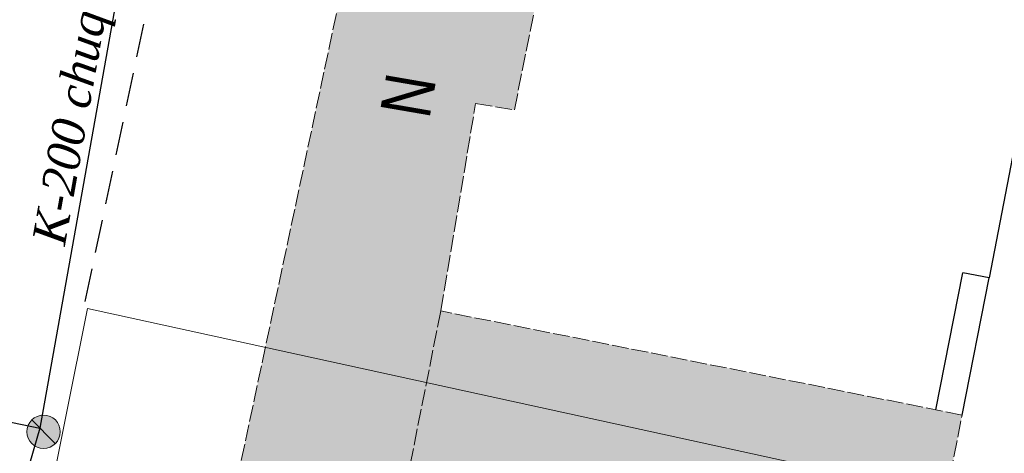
# Model space of a CAD drawing. Extents: x 352696 to 405256, y 4162769 to 4241487.
# Tile 63 of 148: x 403095 to 403124, y 4240258 to 4240271. Entities that reach past the tile are written whole.
import ezdxf

# ---------------------------------------------------------------- set-up
doc = ezdxf.new("R2010")
doc.units = 0
doc.header["$LTSCALE"] = 0.5
doc.header["$MEASUREMENT"] = 0
doc.linetypes.add('Build_Contour_Resid_m1', pattern=[1, 1, 0])
doc.linetypes.add('ЗД_СТР_РАЗВ', pattern=[3, 2, -1])
for name, color, linetype in [('(017) Канализация', 33, 'KANALIS_K_1'), ('(025) Дорога', 7, 'Continuous'), ('(040) Ограда', 7, 'Continuous')]:
    doc.layers.add(name, color=color, linetype=linetype)
doc.layers.add('.', color=7, linetype='Continuous', lineweight=15)
doc.layers.add('BUILD_RESID_CNTUR_P', color=7, linetype='Continuous', true_color=0x000000)
doc.layers.add('BUILD_RESID_TITLE_T', color=7, linetype='Continuous', true_color=0x000000)
doc.layers.add('COMMN_OBJCT_CNLIZ_T', color=7, linetype='Continuous', lineweight=15, true_color=0x000000)
doc.layers.add('COMMN_OBJCT_WELL#_B', color=7, linetype='Continuous', lineweight=15, true_color=0x000000)
doc.styles.add('S', font='txtwr', dxfattribs={"oblique": 15})
doc.styles.add('БМ-431 (Times New Roman К)', font='timesi.ttf', dxfattribs={"height": 1})
doc.styles.add('Р-131 (Arial Narrow)', font='ARIALN.TTF', dxfattribs={"height": 1})
doc.linetypes.add('KANALIS_K_1', pattern='A,1,[">",Standard,S=1.8,R=0,X=-0.9,Y=-0.9],3,-1,["К",Standard,S=1.8,R=0,X=-0.9,Y=-0.9],-1,10', length=16)
doc.linetypes.add('ОГРАДА_ДЕР', pattern='A,2.5,["|",Standard,S=0.8,R=0,X=0,Y=-0.8],2.5', length=5)
doc.linetypes.add('ОГРАДА_ИЗГОР', pattern='A,2.5,["|",Standard,S=0.8,R=30,X=0,Y=-0.8],2.5', length=5)

# ---------------------------------------------------------------- blocks, each defined once
blk = doc.blocks.new('Wellinspect_m1')
at = {"layer": 'COMMN_OBJCT_WELL#_B', "linetype": 'Continuous', "lineweight": 13, "true_color": 0xfffffe}
blk.add_hatch(color=7, dxfattribs=at).paths.add_polyline_path([(-1, 0, 1), (1, 0, 1)])
at = {"layer": 'COMMN_OBJCT_WELL#_B', "color": 18, "linetype": 'Continuous', "lineweight": 13, "true_color": 0x000000}
blk.add_line((-0.707, 0.707), (0.707, -0.707), dxfattribs=at)
blk.add_circle((0, 0), 1, dxfattribs=at)
blk = doc.blocks.new('wewewrwerwer')
at = {"layer": '(017) Канализация', "linetype": 'KANALIS_K_1', "flags": 128}
for points in [[(403094.625, 4240296.669), (403102.027, 4240295.476), (403095.551, 4240259.188)], [(403092.024, 4240259.916), (403095.55, 4240259.184)], [(403095.546, 4240259.188), (403079.9, 4240205.21), (403097.691, 4240178.579), (403117.752, 4240170.709)]]:
    blk.add_lwpolyline(points, dxfattribs=at)
at = {"layer": '(025) Дорога', "linetype": 'ЗД_СТР_РАЗВ'}
blk.add_lwpolyline([(403096.912, 4240262.979), (403106.22, 4240307.19), (403141.55, 4240298.75), (403151.41, 4240298.99), (403134.69, 4240214.398), (403131.381, 4240215.69)], dxfattribs=at)
at = {"layer": '(040) Ограда', "linetype": 'ОГРАДА_ИЗГОР', "flags": 128}
blk.add_lwpolyline([(403128.69, 4240288), (403124, 4240263.69)], dxfattribs=at)
at = {"layer": '(040) Ограда', "linetype": 'ОГРАДА_ДЕР', "flags": 128}
for points in [[(403122.405, 4240259.735), (403123.215, 4240263.845)], [(403124, 4240263.69), (403123.215, 4240263.845)], [(403123.19, 4240259.58), (403124, 4240263.69)]]:
    blk.add_lwpolyline(points, dxfattribs=at)
at = {"layer": 'BUILD_RESID_CNTUR_P', "color": 18, "linetype": 'Build_Contour_Resid_m1', "lineweight": 13, "true_color": 0x000000}
blk.add_lwpolyline([(403101.481, 4240257.717), (403122, 4240253.62), (403123.19, 4240259.58), (403107.566, 4240262.7), (403108.61, 4240268.92), (403109.772, 4240268.725), (403111.4, 4240276.88), (403105.812, 4240278.07)], close=True, dxfattribs=at)
at = {"layer": 'COMMN_OBJCT_WELL#_B', "color": 18, "true_color": 0x000000, "xscale": 0.5, "yscale": 0.5, "zscale": 0.5}
blk.add_blockref('Wellinspect_m1', (403095.66, 4240259.079), dxfattribs=at)
at = {"color": 7, "style": 'S', "oblique": 15, "flags": 8}
blk.add_attdef('SK', (403148.112, 4240555.257), '', height=2, dxfattribs=at)
at = {"layer": 'BUILD_RESID_TITLE_T', "color": 18, "true_color": 0x000000, "style": 'Р-131 (Arial Narrow)'}
blk.add_text('N', height=1.5, rotation=80.2018, dxfattribs=at).set_placement((403107.22, 4240268.422))
at = {"layer": 'COMMN_OBJCT_CNLIZ_T', "color": 18, "linetype": 'Continuous', "true_color": 0x000000, "style": 'БМ-431 (Times New Roman К)'}
blk.add_text('K-200 chuq.1.0', height=1, rotation=79.9381, dxfattribs=at).set_placement((403096.299, 4240264.628))
blk = doc.blocks.new('rw32234324324324')
at = {"layer": '.'}
h = blk.add_hatch(color=41, dxfattribs=at)
h.dxf.hatch_style = 1
h.paths.add_polyline_path([(403591.26, 4240332.78), (403593.82, 4240344.55), (403535.09, 4240357.25), (403532.64, 4240345.31)])
h.paths.add_polyline_path([(403635.758, 4240323.046), (403637.05, 4240329.43), (403637.292, 4240329.378), (403638.43, 4240334.64), (403609.16, 4240340.97), (403606.562, 4240328.954)])
h.paths.add_polyline_path([(403637.05, 4240329.43), (403666.52, 4240322.89), (403664.12, 4240311.03), (403634.65, 4240317.57)])
h.paths.add_polyline_path([(403669.51, 4240335.35), (403681.23, 4240332.59), (403677.84, 4240316.79), (403677.7, 4240316.824), (403674.6, 4240303.23), (403664.18, 4240305.54), (403668.506, 4240324.513), (403667.51, 4240324.7)])
h.paths.add_polyline_path([(403659.37, 4240292.68), (403670.35, 4240290.4), (403654.42, 4240213.8), (403643.44, 4240216.08)])
h.paths.add_polyline_path([(403583.07, 4240274.78), (403576.78, 4240245.53), (403588.44, 4240243.25), (403594.73, 4240272.5)])
h.paths.add_polyline_path([(403572.37, 4240237.63), (403585.55, 4240234.42), (403578.91, 4240207.77), (403565.73, 4240210.98)])
h.paths.add_polyline_path([(403584.66, 4240305.1), (403578.37, 4240275.85), (403589.67, 4240273.63), (403590.89, 4240279.317), (403596.292, 4240278.28), (403598.443, 4240290.374), (403593.729, 4240291.171), (403595.96, 4240302.88)])
h.paths.add_polyline_path([(403585.05, 4240202.81), (403587.88, 4240215.02), (403651.11, 4240199.83), (403648.22, 4240187.61)])
h.paths.add_polyline_path([(403609.98, 4240297.66), (403615.443, 4240296.498), (403614.194, 4240290.629), (403608.731, 4240291.792)])
h.paths.add_polyline_path([(403601.481, 4240257.717), (403622, 4240253.62), (403623.19, 4240259.58), (403607.566, 4240262.7), (403608.61, 4240268.92), (403609.772, 4240268.725), (403611.4, 4240276.88), (403605.812, 4240278.07)])
h.paths.add_polyline_path([(403628.997, 4240289.469), (403629.83, 4240293.46), (403623.87, 4240294.705), (403623.037, 4240290.713)])
at = {"layer": 'BUILD_RESID_CNTUR_P', "color": 18, "linetype": 'Build_Contour_Resid_m1', "lineweight": 13, "true_color": 0x000000}
for points in [[(403607.566, 4240262.7), (403608.61, 4240268.92), (403609.772, 4240268.725), (403611.4, 4240276.88), (403605.812, 4240278.07), (403601.481, 4240257.717), (403606.376, 4240256.74)], [(403622, 4240253.62), (403623.19, 4240259.58), (403607.566, 4240262.7), (403606.376, 4240256.74), (403622, 4240253.62)]]:
    blk.add_lwpolyline(points, dxfattribs=at)

msp = doc.modelspace()

# ---------------------------------------------------------------- hatches: boundary and pattern name
at = {"layer": '.', "lineweight": 20, "ltscale": 100, "true_color": 0xffffff}
h = msp.add_hatch(color=7, dxfattribs=at)
h.dxf.hatch_style = 1
h.paths.add_polyline_path([(403306.7369, 4240159.2004), (403306.7369, 4240381.9504), (403006.525, 4240381.9504), (403006.525, 4240159.2004)])
h.paths.add_polyline_path([(403302.9869, 4240206.3173), (403302.9869, 4240172.6986), (403021.525, 4240172.6986), (403021.525, 4240378.2004), (403302.9869, 4240378.2004)], flags=16)

# ---------------------------------------------------------------- linework, layer by layer
at = {"layer": '.', "color": 7, "linetype": 'Continuous', "true_color": 0xffffff, "transparency": 33554559}
msp.add_lwpolyline([(403127.5749, 4240227.0903), (403091.2617, 4240234.3408), (403096.9766, 4240262.7748), (403133.4996, 4240254.7872)], close=True, dxfattribs=at)

# ---------------------------------------------------------------- block references
at = {"color": 1, "linetype": 'Continuous', "lineweight": 50}
for name, p in [('wewewrwerwer', (0, 0)), ('rw32234324324324', (-500, 0))]:
    msp.add_blockref(name, p, dxfattribs=at)

doc.saveas('drawing.dxf')
